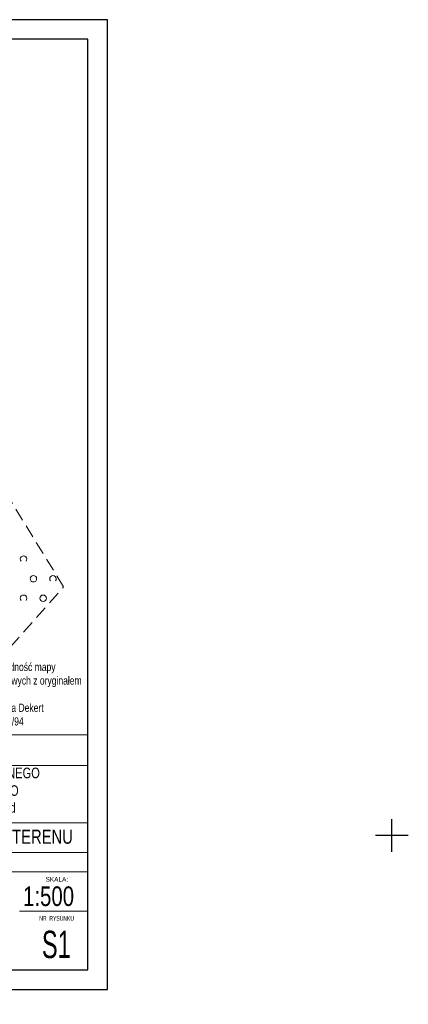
# Model space of a CAD drawing. Extents: x 5501473 to 5501729, y 5958827 to 5958978.
# Tile 7 of 7: x 5501670 to 5501729, y 5958827 to 5958978. Entities that reach past the tile are written whole.
import ezdxf
from ezdxf.enums import TextEntityAlignment as Align

# ---------------------------------------------------------------- set-up
doc = ezdxf.new("R2010")
doc.units = 0
doc.linetypes.add('2 1', pattern=[3, 2, -1])
doc.layers.add('--OPISY', color=7, linetype='Continuous')
doc.layers.add('PARSI', color=251, linetype='Continuous')
for name, color, linetype, lineweight in [('A--tabelka rysunku', 7, 'Continuous', 0), ('A-legenda', 7, 'Continuous', 0), ('OTZ', 251, 'Continuous', 20)]:
    doc.layers.add(name, color=color, linetype=linetype, lineweight=lineweight)
doc.styles.add('1-500', font='arial.ttf', dxfattribs={"width": 0.75, "height": 1.25})
doc.styles.add('Arial narrow', font='txt', dxfattribs={"width": 0.75})
doc.styles.add('STYL-1', font='arial.ttf', dxfattribs={"width": 0.75})

# ---------------------------------------------------------------- blocks, each defined once
blk = doc.blocks.new('OTZK_b')
at = {"layer": 'OTZ', "color": 0, "lineweight": 18}
blk.add_arc((0, 0), 1, 318.5904, 221.4096, dxfattribs=at)
blk = doc.blocks.new('OTZK_a')
at = {"layer": 'OTZ', "color": 0, "lineweight": 18}
blk.add_circle((0, 0), 1, dxfattribs=at)
blk = doc.blocks.new('mzsk')
at = {"layer": 'PARSI', "color": 0}
for p, q in [((0, -5), (0, 5)), ((5, 0), (-5, 0))]:
    blk.add_line(p, q, dxfattribs=at)

msp = doc.modelspace()

# ---------------------------------------------------------------- linework, layer by layer
for points in [[(5501472.985, 5958829.529), (5501682.985, 5958829.529), (5501682.985, 5958978.029), (5501472.985, 5958978.029)], [(5501480.985, 5958832.529), (5501679.985, 5958832.529), (5501679.985, 5958975.029), (5501480.985, 5958975.029)]]:
    msp.add_lwpolyline(points, close=True)
at = {"layer": 'A--tabelka rysunku', "linetype": 'Continuous'}
for p, q in [((5501679.985, 5958868.529), (5501619.985, 5958868.529)), ((5501679.985, 5958863.842), (5501619.985, 5958863.842)), ((5501679.985, 5958855.029), (5501619.985, 5958855.029)), ((5501679.985, 5958855.029), (5501619.985, 5958855.029)), ((5501679.985, 5958850.529), (5501619.985, 5958850.529)), ((5501679.985, 5958847.529), (5501619.985, 5958847.529)), ((5501669.485, 5958841.529), (5501679.985, 5958841.529))]:
    msp.add_line(p, q, dxfattribs=at)
msp.add_lwpolyline([(5501619.985, 5958832.529), (5501679.985, 5958832.529), (5501679.985, 5958868.529), (5501619.985, 5958868.529)], close=True, dxfattribs=at)
at = {"layer": 'OTZ', "linetype": '2 1', "lineweight": 18}
msp.add_lwpolyline([(5501668.11, 5958904.43), (5501655.81, 5958892.82), (5501637.85, 5958885.06), (5501635.62, 5958875.77), (5501640.22, 5958864.65), (5501646.23, 5958857.27), (5501676.26, 5958891.18)], close=True, dxfattribs=at)

# ---------------------------------------------------------------- block references
at = {"layer": 'OTZ', "xscale": 0.5, "yscale": 0.5, "zscale": 0.5}
for name, p in [('OTZK_b', (5501670.12, 5958895.43)), ('OTZK_a', (5501671.62, 5958892.43)), ('OTZK_b', (5501674.62, 5958892.43)), ('OTZK_b', (5501670.12, 5958889.43)), ('OTZK_a', (5501673.12, 5958889.43))]:
    msp.add_blockref(name, p, dxfattribs=at)
at = {"layer": 'PARSI', "xscale": 0.5, "yscale": 0.5, "zscale": 0.5}
msp.add_blockref('mzsk', (5501726.544, 5958853.118), dxfattribs=at)

# ---------------------------------------------------------------- texts
at = {"layer": '--OPISY', "insert": (5501648.618, 5958914.162), "char_height": 1.25, "width": 27.21426, "attachment_point": 1, "line_spacing_factor": 0.8, "style": '1-500'}
msp.add_mtext('\\pxsm1,;PROJEKTOWANY BUDYNEK  ADMINISTRACYJNY \\P%%P0,00= 31,60 m npm', dxfattribs=at)
at = {"layer": 'A--tabelka rysunku', "style": 'Arial narrow'}
msp.add_text('SKALA:', height=0.72, dxfattribs=at).set_placement((5501673.488, 5958846.769), align=Align.TOP_LEFT)
at = {"layer": 'A--tabelka rysunku', "style": 'Arial narrow', "width": 0.908571}
msp.add_text('1:500', height=3, dxfattribs=at).set_placement((5501670.04, 5958845.317), align=Align.TOP_LEFT)
at = {"layer": 'A--tabelka rysunku'}
for s, insert, char_height, width, attachment_point, style in [('{\\H0.75x;BUDOWA  BUDYNKU  ADMINISTRACYJNEGO\\P KANCELARIA  LEŚNICTWA  BŁOTNO\\P\\H0.9259x; dz. 341/11, obręb Błotno , gm. Nowogard}', (5501654.366, 5958863.502), 2.16, 71.67499, 2, '1-500'), ('NR  RYSUNKU', (5501672.526, 5958840.784), 0.72, 8.65754, 1, 'Arial narrow'), (' S1', (5501671.929, 5958838.537), 4.2, 7.8116, 1, 'Arial narrow')]:
    msp.add_mtext(s, dxfattribs=dict(at, insert=insert, char_height=char_height, width=width, attachment_point=attachment_point, style=style))
at = {"layer": 'A--tabelka rysunku', "ltscale": 35, "insert": (5501654.6, 5958854.007), "char_height": 2.16, "width": 70.72514, "attachment_point": 2, "style": 'STYL-1'}
msp.add_mtext('PROJEKT ZAGOSPODAROWANIA TERENU', dxfattribs=at)
at = {"layer": 'A-legenda', "linetype": 'Continuous', "insert": (5501658.061, 5958879.546), "char_height": 1.25, "width": 31.04639, "attachment_point": 1, "rotation": 0, "style": 'STYL-1'}
msp.add_mtext('potwierdzam zgodność mapy \\Pdo celów projektowych z oryginałem\\P\\Pmgr inż. Katarzyna Dekert\\PNr upr bud. 69/Sz/94', dxfattribs=at)

doc.saveas('drawing.dxf')
